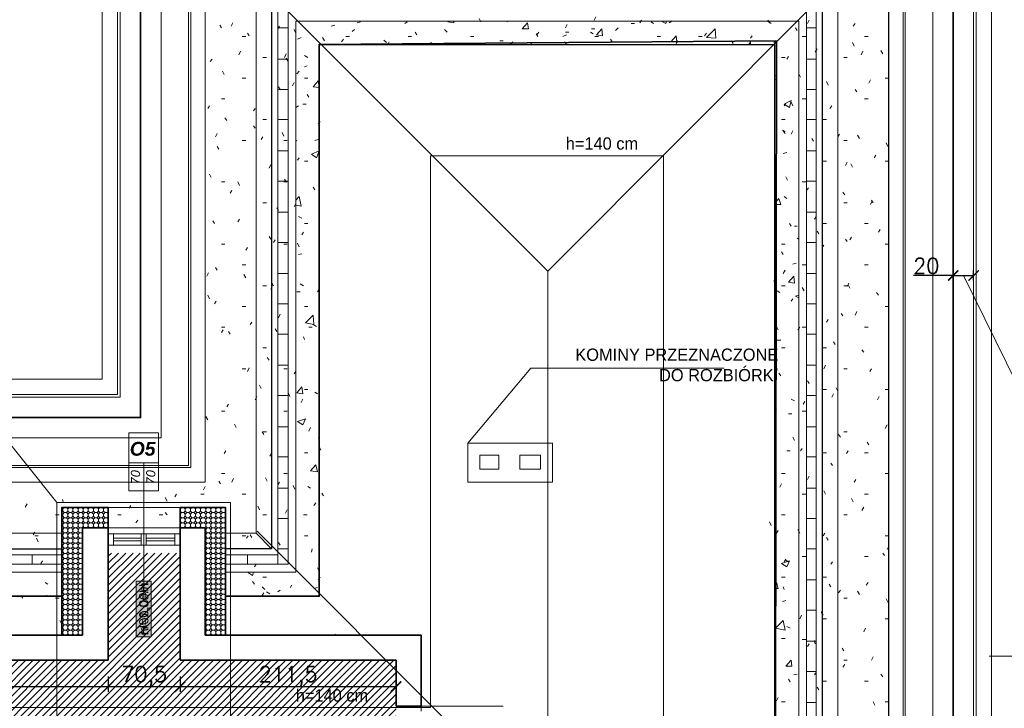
# Model space of a CAD drawing. Header units: millimetres. Extents: x -740 to 33545, y 5178 to 22494.
# Tile 95 of 256: x 10968 to 11932, y 6903 to 7577. Entities that reach past the tile are written whole.
import ezdxf
from ezdxf.lldxf.tags import DXFTag

# ---------------------------------------------------------------- set-up
doc = ezdxf.new("R2010")
doc.units = ezdxf.units.MM
doc.header["$MEASUREMENT"] = 0
doc.layers.get('Defpoints').update_dxf_attribs({"color": 252})
for name, color, linetype, lineweight in [('A_istniejące ściany', 252, 'Continuous', 35), ('A_izolacja', 252, 'Continuous', 9), ('A_l.przerywana', 252, 'ICAD_ISO03W100', 9), ('A_l.widokowa', 252, 'Continuous', 18), ('A_okna wymieniane', 252, 'Continuous', 15), ('A_opisy', 252, 'Continuous', 15), ('A_wymiarowanie', 252, 'Continuous', 9), ('k_wyburzenia widoczne', 252, 'PNEUMATIC2', 18), ('l.przerywana', 252, 'ICAD_ISO03W100', 5), ('l.widokowa', 252, 'Continuous', 15), ('Nowe_820-G Rysunki Obrazki_Nr_pióra__101', 252, 'Continuous', 5), ('Nowe_820-G Rysunki Obrazki_Nr_pióra__19', 252, 'Continuous', 0), ('Nowe_820-G Rysunki Obrazki_Nr_pióra__22', 252, 'Continuous', 25), ('Nowe_820-G Rysunki Obrazki_Nr_pióra__23', 252, 'Continuous', 15), ('wymiarowanie', 252, 'Continuous', 9)]:
    doc.layers.add(name, color=color, linetype=linetype, lineweight=lineweight)
doc.layers.add('UWAGI_podłoga na legarachdo rozbiórki', color=252, linetype='Continuous', lineweight=13, plot=False)
doc.styles.add('ARIALL', font='GOTHIC.TTF', dxfattribs={"height": 40})
doc.styles.add('styl1', font='arial.ttf', dxfattribs={"height": 15})
doc.styles.add('styl2', font='simplex.shx')
tags = doc.linetypes.add('ICAD_ISO03W100', pattern=[30, 12, -18]).pattern_tags.tags
tags[6:7] = [DXFTag(74, 4), DXFTag(75, 0), DXFTag(340, '0'), DXFTag(46, 1.0), DXFTag(50, 0.0), DXFTag(44, 0.0), DXFTag(45, 0.0)]
tags[4:5] = [DXFTag(74, 4), DXFTag(75, 0), DXFTag(340, '0'), DXFTag(46, 1.0), DXFTag(50, 0.0), DXFTag(44, 0.0), DXFTag(45, 0.0)]
doc.linetypes.add('PNEUMATIC2', pattern='A,0.5,-0.25,["//",Standard,S=0.2,R=0,X=-0.1,Y=-0.1],-0.25', length=1)
doc.dimstyles.new('Kopia I_1.100', dxfattribs={"dimtxt": 15, "dimasz": 10, "dimexe": 5, "dimexo": 1, "dimgap": 1.5, "dimtad": 1, "dimdec": 1, "dimrnd": 0.5, "dimtxsty": 'styl2', "dimblk": 'ARCHTICK', "dimcen": 5, "dimadec": 0, "dimazin": 0, "dimtfac": 1, "dimtdec": 1, "dimtmove": 0, "dimatfit": 3, "dimldrblk": 'ARCHTICK', "dimfxl": 0, "dimarcsym": 0})

# ---------------------------------------------------------------- blocks, each defined once
blk = doc.blocks.new('_ArchTick')
at = {"color": 0, "linetype": 'ByBlock', "const_width": 0.15}
blk.add_lwpolyline([(-0.5, -0.5), (0.5, 0.5)], dxfattribs=at)
blk = doc.blocks.new('*D1872')
at = {"layer": 'Defpoints', "color": 0}
for p in [(10461.09, 6950.42), (11054.61, 6950.42), (11054.61, 6924.64)]:
    blk.add_point(p, dxfattribs=at)
at = {"layer": 'wymiarowanie', "color": 0, "lineweight": -2}
for p, q in [((10461.09, 6934.64), (10461.09, 6919.64)), ((11054.61, 6934.64), (11054.61, 6919.64)), ((10461.09, 6924.64), (11054.61, 6924.64))]:
    blk.add_line(p, q, dxfattribs=at)
at = {"layer": 'wymiarowanie', "color": 0, "lineweight": -2, "xscale": 10, "yscale": 10, "zscale": 10, "rotation": 180}
blk.add_blockref('_ArchTick', (10461.09, 6924.64), dxfattribs=at)
at = {"layer": 'wymiarowanie', "color": 0, "lineweight": -2, "xscale": 10, "yscale": 10, "zscale": 10}
blk.add_blockref('_ArchTick', (11054.61, 6924.64), dxfattribs=at)
at = {"layer": 'wymiarowanie', "color": 0, "insert": (10757.85, 6934.69), "char_height": 15, "attachment_point": 5, "style": 'styl2'}
blk.add_mtext('593,5', dxfattribs=at)
blk = doc.blocks.new('*D1873')
at = {"layer": 'Defpoints', "color": 0}
for p in [(11054.61, 6950.42), (11124.88, 6950.42), (11124.88, 6924.64)]:
    blk.add_point(p, dxfattribs=at)
at = {"layer": 'wymiarowanie', "color": 0, "lineweight": -2}
for p, q in [((11054.61, 6934.64), (11054.61, 6919.64)), ((11124.88, 6934.64), (11124.88, 6919.64)), ((11054.61, 6924.64), (11124.88, 6924.64))]:
    blk.add_line(p, q, dxfattribs=at)
at = {"layer": 'wymiarowanie', "color": 0, "lineweight": -2, "xscale": 10, "yscale": 10, "zscale": 10, "rotation": 180}
blk.add_blockref('_ArchTick', (11054.61, 6924.64), dxfattribs=at)
at = {"layer": 'wymiarowanie', "color": 0, "lineweight": -2, "xscale": 10, "yscale": 10, "zscale": 10}
blk.add_blockref('_ArchTick', (11124.88, 6924.64), dxfattribs=at)
at = {"layer": 'wymiarowanie', "color": 0, "insert": (11089.74, 6934.69), "char_height": 15, "attachment_point": 5, "style": 'styl2'}
blk.add_mtext('70,5', dxfattribs=at)
blk = doc.blocks.new('*D1874')
at = {"layer": 'Defpoints', "color": 0}
for p in [(11124.88, 6950.42), (11336.55, 6950.42), (11336.55, 6924.64)]:
    blk.add_point(p, dxfattribs=at)
at = {"layer": 'wymiarowanie', "color": 0, "lineweight": -2}
for p, q in [((11124.88, 6934.64), (11124.88, 6919.64)), ((11336.55, 6934.64), (11336.55, 6919.64)), ((11124.88, 6924.64), (11336.55, 6924.64))]:
    blk.add_line(p, q, dxfattribs=at)
at = {"layer": 'wymiarowanie', "color": 0, "lineweight": -2, "xscale": 10, "yscale": 10, "zscale": 10, "rotation": 180}
blk.add_blockref('_ArchTick', (11124.88, 6924.64), dxfattribs=at)
at = {"layer": 'wymiarowanie', "color": 0, "lineweight": -2, "xscale": 10, "yscale": 10, "zscale": 10}
blk.add_blockref('_ArchTick', (11336.55, 6924.64), dxfattribs=at)
at = {"layer": 'wymiarowanie', "color": 0, "insert": (11230.71, 6934.69), "char_height": 15, "attachment_point": 5, "style": 'styl2'}
blk.add_mtext('211,5', dxfattribs=at)
blk = doc.blocks.new('*D1884')
at = {"layer": 'Defpoints', "color": 0}
for p in [(11902.33, 7327.06), (11882.33, 7299.55), (11902.33, 7301.49)]:
    blk.add_point(p, dxfattribs=at)
at = {"layer": 'wymiarowanie', "color": 0, "lineweight": -2}
for p, q in [((11882.33, 7322.06), (11882.33, 7332.06)), ((11902.33, 7322.06), (11902.33, 7332.06)), ((11882.33, 7327.06), (11843.5, 7327.06)), ((11882.33, 7327.06), (11902.33, 7327.06))]:
    blk.add_line(p, q, dxfattribs=at)
at = {"layer": 'wymiarowanie', "color": 0, "lineweight": -2, "xscale": 10, "yscale": 10, "zscale": 10, "rotation": 180}
blk.add_blockref('_ArchTick', (11882.33, 7327.06), dxfattribs=at)
at = {"layer": 'wymiarowanie', "color": 0, "lineweight": -2, "xscale": 10, "yscale": 10, "zscale": 10}
blk.add_blockref('_ArchTick', (11902.33, 7327.06), dxfattribs=at)
at = {"layer": 'wymiarowanie', "color": 0, "insert": (11855.92, 7336.44), "char_height": 15, "attachment_point": 5, "style": 'styl2'}
blk.add_mtext('20', dxfattribs=at)

msp = doc.modelspace()

# ---------------------------------------------------------------- hatches: boundary and pattern name
at = {"layer": 'A_izolacja', "lineweight": 9}
h = msp.add_hatch(dxfattribs=at)
h.set_pattern_fill('OCTAGON', color=256, scale=5, style=0)
h.set_pattern_definition([(315, (0, 1.45), (5.00000155, -1e-15), [2.05061, -5.02046]), (0, (1.45, 0), (5, 5), [2.1, -2.9]), (45, (3.55, 0), (6e-16, 5.00000155), [2.05061, -5.02046]), (135, (5, 3.55), (-5.0000015, 6e-16), [2.05061, -5.02046]), (225, (1.45, 5), (-1e-15, -5.00000155), [2.05061, -5.02046]), (270, (0, 3.55), (5, -5), [2.1, -2.9])])
h.paths.add_polyline_path([(11009.21, 7059.64), (11009.21, 7053.72), (11009.21, 7044.4), (11009.21, 7036.78), (11009.21, 7013.08), (11009.21, 6974.98), (11029.21, 6974.98), (11029.21, 7079.96), (11054.61, 7079.96), (11054.61, 7099.96), (11009.21, 7099.96), (11009.21, 7074.88)])
h.paths.add_polyline_path([(11149.43, 7079.96), (11149.43, 6974.98), (11169.43, 6974.98), (11169.43, 7013.08), (11169.43, 7036.78), (11169.43, 7044.4), (11169.43, 7053.72), (11169.43, 7059.64), (11169.43, 7074.88), (11169.43, 7099.96), (11124.88, 7099.96), (11124.88, 7079.96)])
at = {"layer": 'A_opisy', "ltscale": 0.3}
msp.add_hatch(color=256, dxfattribs=at).paths.add_polyline_path([(11082.02, 7027.91), (11082.02, 6973.36), (11096.62, 6973.36), (11096.62, 7027.91)])
msp.add_hatch(color=256, dxfattribs=at).paths.add_polyline_path([(11082.02, 7027.91), (11082.02, 6973.36), (11096.62, 6973.36), (11096.62, 7027.91)])
msp.add_hatch(color=256, dxfattribs=at).paths.add_polyline_path([(11082.02, 7027.91), (11082.02, 6973.36), (11096.62, 6973.36), (11096.62, 7027.91)])
msp.add_hatch(color=256, dxfattribs=at).paths.add_polyline_path([(11082.02, 7027.91), (11082.02, 6973.36), (11096.62, 6973.36), (11096.62, 7027.91)])
at = {"layer": 'UWAGI_podłoga na legarachdo rozbiórki'}
h = msp.add_hatch(dxfattribs=at)
h.set_pattern_fill('ANSI31', color=256, scale=40, style=0)
h.paths.add_polyline_path([(10541.53, 6950.42), (10541.53, 6820.04), (11336.55, 6820.04), (11336.55, 6950.42), (11124.88, 6950.42), (11124.88, 7055.41), (11054.61, 7055.41), (11054.61, 6950.42)])

# ---------------------------------------------------------------- linework, layer by layer
at = {"layer": 'A_istniejące ściany', "linetype": 'Continuous'}
for points in [[(11054.61, 7079.96), (11054.61, 7004.61)], [(11054.61, 7079.96), (11054.61, 7055.41)], [(11054.61, 7079.96), (11054.61, 7055.41)], [(11124.88, 7079.96), (11124.88, 7004.61)], [(11124.88, 7079.96), (11124.88, 7055.41)], [(11124.88, 7079.96), (11124.88, 7055.41)], [(11054.61, 7059.64), (11054.61, 7063.03)], [(11124.88, 7063.03), (11124.88, 7059.64)], [(11054.61, 6950.42), (11054.61, 7004.61)], [(11124.88, 6950.42), (11124.88, 7004.61)], [(10486.49, 6974.98), (11029.21, 6974.98)], [(11149.43, 6974.98), (11361.1, 6974.98)], [(11361.1, 6950.42), (11361.1, 6974.98)], [(10486.49, 6950.42), (11029.21, 6950.42)], [(11029.21, 6950.42), (11054.61, 6950.42)], [(11124.88, 6950.42), (11149.43, 6950.42)], [(11149.43, 6950.42), (11336.55, 6950.42)], [(11336.55, 6950.42), (11336.55, 6905.55)], [(11361.1, 6905.55), (11361.1, 6950.42)], [(11336.55, 6921.64), (11336.55, 6911.48)], [(11336.55, 6905.55), (11361.1, 6905.55)]]:
    msp.add_lwpolyline(points, dxfattribs=at)
at = {"layer": 'A_izolacja', "lineweight": 35}
for p, q in [((11054.61, 7079.96), (11054.61, 7099.96)), ((11124.88, 7079.96), (11124.88, 7099.96)), ((10506.49, 7013.08), (11009.21, 7013.08))]:
    msp.add_line(p, q, dxfattribs=at)
for points in [[(11099.16, 6228.22), (11707.39, 6228.22), (11709.08, 7556.64), (11261.19, 7553.25), (11261.19, 7013.08), (11169.43, 7013.08)], [(11009.21, 6974.98), (11009.21, 7099.96), (11054.61, 7099.96)], [(11124.88, 7099.96), (11169.43, 7099.96), (11169.43, 6974.98)], [(11029.21, 6974.98), (11029.21, 7079.96), (11054.61, 7079.96)], [(11124.88, 7079.96), (11149.43, 7079.96), (11149.43, 6974.98)]]:
    msp.add_lwpolyline(points, dxfattribs=at)
at = {"layer": 'A_l.przerywana', "lineweight": 35}
msp.add_lwpolyline([(8847.19, 7722.4), (8847.19, 6053.28), (11882.33, 6053.28), (11882.33, 7728.19), (11086.25, 7728.19), (11086.25, 7188.02), (9643.26, 7188.02), (9643.26, 7722.4)], close=True, dxfattribs=at)
at = {"layer": 'A_l.przerywana', "linetype": 'ICAD_ISO03W100', "lineweight": 13}
for points in [[(11106.25, 7708.19), (11106.25, 7168.02)], [(11149.43, 7665.01), (11149.43, 7124.84)], [(11819.15, 6116.46), (11819.15, 7665.01)], [(11862.33, 6073.28), (11862.33, 7665.01)], [(9623.26, 7168.02), (11106.25, 7168.02)], [(11149.43, 7124.84), (9580.08, 7124.84)]]:
    msp.add_lwpolyline(points, dxfattribs=at)
at = {"layer": 'A_l.widokowa'}
for points in [[(8809.69, 7759.9), (8809.69, 6015.78), (11919.83, 6015.78), (11919.83, 7765.69), (11048.75, 7765.69), (11048.75, 7225.52), (9680.76, 7225.52), (9680.76, 7759.9)], [(8824.69, 7744.9), (8824.69, 6030.78), (11904.83, 6030.78), (11904.83, 7750.69), (11063.75, 7750.69), (11063.75, 7210.52), (9665.76, 7210.52), (9665.76, 7744.9)], [(8827.19, 7742.4), (8827.19, 6033.28), (11902.33, 6033.28), (11902.33, 7748.19), (11066.25, 7748.19), (11066.25, 7208.02), (9663.26, 7208.02), (9663.26, 7742.4)], [(8894.25, 7675.33), (8894.25, 6100.34), (11835.26, 6100.34), (11835.26, 7681.13), (11133.32, 7681.13), (11133.32, 7140.95), (9596.19, 7140.95), (9596.19, 7675.33)], [(8896.25, 7673.33), (8896.25, 6102.34), (11833.26, 6102.34), (11833.26, 7679.13), (11135.32, 7679.13), (11135.32, 7138.95), (9594.19, 7138.95), (9594.19, 7673.33)]]:
    msp.add_lwpolyline(points, close=True, dxfattribs=at)
at = {"layer": 'A_okna wymieniane', "linetype": 'Continuous'}
for points in [[(11059.69, 7074.04), (11054.61, 7074.04)], [(11054.61, 7074.04), (11054.61, 7063.03)], [(11124.88, 7074.04), (11054.61, 7074.04)], [(11054.61, 7063.03), (11054.61, 7074.04)], [(11059.69, 7063.03), (11059.69, 7074.04)], [(11059.69, 7074.04), (11086.78, 7074.04)], [(11059.69, 7063.03), (11059.69, 7074.04)], [(11091.86, 7074.04), (11086.78, 7074.04)], [(11086.78, 7074.04), (11086.78, 7063.03)], [(11086.78, 7063.03), (11086.78, 7074.04)], [(11091.86, 7063.03), (11091.86, 7074.04)], [(11091.86, 7074.04), (11119.8, 7074.04)], [(11091.86, 7063.03), (11091.86, 7074.04)], [(11124.88, 7074.04), (11119.8, 7074.04)], [(11119.8, 7074.04), (11119.8, 7063.03)], [(11119.8, 7063.03), (11119.8, 7074.04)], [(11124.88, 7063.03), (11124.88, 7074.04)], [(11124.88, 7063.03), (11124.88, 7074.04)], [(11054.61, 7063.03), (11059.69, 7063.03)], [(11054.61, 7063.03), (11124.88, 7063.03)], [(11086.78, 7069.8), (11059.69, 7069.8)], [(11059.69, 7069.8), (11059.69, 7067.26)], [(11086.78, 7069.8), (11059.69, 7069.8)], [(11059.69, 7067.26), (11059.69, 7069.8)], [(11059.69, 7067.26), (11086.78, 7067.26)], [(11059.69, 7067.26), (11086.78, 7067.26)], [(11086.78, 7063.03), (11059.69, 7063.03)], [(11086.78, 7067.26), (11086.78, 7069.8)], [(11086.78, 7067.26), (11086.78, 7069.8)], [(11086.78, 7063.03), (11091.86, 7063.03)], [(11119.8, 7069.8), (11091.86, 7069.8)], [(11091.86, 7069.8), (11091.86, 7067.26)], [(11119.8, 7069.8), (11091.86, 7069.8)], [(11091.86, 7067.26), (11091.86, 7069.8)], [(11091.86, 7067.26), (11119.8, 7067.26)], [(11091.86, 7067.26), (11119.8, 7067.26)], [(11119.8, 7063.03), (11091.86, 7063.03)], [(11119.8, 7067.26), (11119.8, 7069.8)], [(11119.8, 7067.26), (11119.8, 7069.8)], [(11119.8, 7063.03), (11124.88, 7063.03)]]:
    msp.add_lwpolyline(points, dxfattribs=at)
at = {"layer": 'A_opisy'}
msp.add_line((11089.32, 7143.7), (11089.32, 7010.23), dxfattribs=at)
at = {"layer": 'A_opisy', "ltscale": 0.3}
for points in [[(11103.92, 7172.91), (11103.92, 7143.7), (11074.71, 7143.7), (11074.71, 7172.91)], [(11074.71, 7143.7), (11074.71, 7116.31), (11089.32, 7116.31), (11089.32, 7143.7)], [(11089.32, 7143.7), (11089.32, 7116.31), (11103.92, 7116.31), (11103.92, 7143.7)], [(11082.02, 7027.91), (11082.02, 6973.36), (11096.62, 6973.36), (11096.62, 7027.91)], [(11082.02, 7027.91), (11082.02, 6973.36), (11096.62, 6973.36), (11096.62, 7027.91)], [(11082.02, 7027.91), (11082.02, 6973.36), (11096.62, 6973.36), (11096.62, 7027.91)], [(11082.02, 7027.91), (11082.02, 6973.36), (11096.62, 6973.36), (11096.62, 7027.91)]]:
    msp.add_lwpolyline(points, close=True, dxfattribs=at)
at = {"layer": 'A_wymiarowanie'}
msp.add_line((11657.93, 7236.42), (11468.45, 7236.42), dxfattribs=at)
at = {"layer": 'k_wyburzenia widoczne', "ltscale": 15}
for points in [[(11489.79, 7162.94), (11406.82, 7162.94)], [(11406.82, 7162.94), (11406.82, 7124.84)], [(11489.79, 7124.84), (11489.79, 7162.94)], [(11418.67, 7151.08), (11437.3, 7151.08)], [(11418.67, 7137.54), (11418.67, 7151.08)], [(11437.3, 7151.08), (11437.3, 7137.54)], [(11457.62, 7151.08), (11477.94, 7151.08)], [(11457.62, 7137.54), (11457.62, 7151.08)], [(11477.94, 7151.08), (11477.94, 7137.54)], [(11437.3, 7137.54), (11418.67, 7137.54)], [(11477.94, 7137.54), (11457.62, 7137.54)], [(11406.82, 7124.84), (11489.79, 7124.84)]]:
    msp.add_lwpolyline(points, dxfattribs=at)
at = {"layer": 'l.przerywana'}
for p, q in [((11485.33, 7331.19), (11200.47, 7616.06)), ((11485.33, 7331.19), (11769.34, 7616.06)), ((11485.33, 6791.9), (11485.33, 7331.19)), ((11200.47, 7076.76), (11485.33, 6791.9))]:
    msp.add_line(p, q, dxfattribs=at)
msp.add_lwpolyline([(9904.19, 7702.4), (8867.19, 7702.4), (8867.19, 6073.28), (11862.33, 6073.28), (11862.33, 7708.19), (11106.25, 7708.19), (11106.25, 7168.02), (9904.19, 7168.02), (9904.19, 7702.4), (8867.19, 7702.4)], dxfattribs=at)
msp.add_lwpolyline([(9904.19, 7702.4), (8867.19, 7702.4), (8867.19, 6073.28), (11862.33, 6073.28), (11862.33, 7708.19), (11106.25, 7708.19), (11106.25, 7168.02), (9904.19, 7168.02), (9904.19, 7702.4), (8867.19, 7702.4)], dxfattribs=at)
for points in [[(8910.51, 7659.07), (8910.51, 6116.61), (11819, 6116.61), (11819, 7664.86), (11149.58, 7664.86), (11149.58, 7124.69), (9860.86, 7124.69), (9860.86, 7659.07)], [(9131.06, 7438.52), (9131.06, 6337.16), (11598.45, 6337.16), (11598.45, 7444.31), (11370.13, 7444.31), (11370.13, 6904.14), (9353.84, 6904.14), (9353.84, 7438.52)]]:
    msp.add_lwpolyline(points, close=True, dxfattribs=at)
at = {"layer": 'l.przerywana', "ltscale": 0.5}
msp.add_lwpolyline([(11004.21, 7104.96), (11174.43, 7104.96), (11174.43, 6781.76), (11004.21, 6781.76)], close=True, dxfattribs=at)
at = {"layer": 'l.widokowa'}
msp.add_line((11054.61, 7099.96), (11124.88, 7099.96), dxfattribs=at)
at = {"layer": 'Nowe_820-G Rysunki Obrazki_Nr_pióra__101', "linetype": 'Continuous', "lineweight": 5}
for points in [[(11199.39, 7615.06), (11199.39, 7074.88)], [(11769.19, 6166.41), (11769.19, 7615.06)], [(11220.55, 7053.72), (11220.55, 7593.89)], [(11748.03, 7593.89), (11748.03, 6187.58)], [(11230.71, 7044.4), (11230.71, 7584.58)], [(11738.71, 7584.58), (11738.71, 6196.89)], [(11238.33, 7576.11), (11731.09, 7576.11)], [(11238.33, 7036.78), (11238.33, 7576.11)], [(11273.05, 7571.03), (11276.43, 7571.88)], [(11298.45, 7574.42), (11301.83, 7575.26)], [(11345.01, 7573.57), (11347.55, 7575.26)], [(11387.35, 7575.26), (11388.19, 7576.11)], [(11387.35, 7575.26), (11393.27, 7574.42)], [(11393.27, 7574.42), (11393.27, 7576.11)], [(11444.07, 7576.11), (11445.77, 7575.26)], [(11460.16, 7568.49), (11465.24, 7574.42)], [(11466.09, 7568.49), (11465.24, 7574.42)], [(11538.05, 7576.11), (11541.44, 7576.11)], [(11566.84, 7573.57), (11570.23, 7573.57)], [(11586.31, 7575.26), (11588.85, 7573.57)], [(11596.47, 7576.11), (11600.71, 7573.57)], [(11600.71, 7573.57), (11601.55, 7576.11)], [(11604.09, 7574.42), (11606.63, 7576.11)], [(11648.97, 7576.11), (11649.81, 7576.11)], [(11700.61, 7576.11), (11704, 7573.57)], [(11731.09, 7576.11), (11731.09, 6205.36)], [(11220.55, 7569.34), (11230.71, 7569.34)], [(11293.37, 7565.95), (11295.91, 7567.64)], [(11383.96, 7567.64), (11386.5, 7565.1)], [(11460.16, 7568.49), (11466.09, 7568.49)], [(11499.95, 7560.87), (11503.34, 7562.56)], [(11502.49, 7565.1), (11505.88, 7565.1)], [(11527.05, 7565.1), (11529.59, 7563.41)], [(11527.89, 7568.49), (11531.28, 7568.49)], [(11532.97, 7562.56), (11538.05, 7568.49)], [(11532.97, 7562.56), (11538.9, 7561.72)], [(11538.9, 7561.72), (11538.05, 7568.49)], [(11551.6, 7566.8), (11554.14, 7569.34)], [(11640.5, 7560.02), (11648.97, 7568.49)], [(11649.81, 7559.18), (11648.97, 7568.49)], [(11738.71, 7569.34), (11748.03, 7569.34)], [(11240.03, 7558.33), (11243.41, 7560.02)], [(11324.69, 7557.48), (11327.23, 7554.94)], [(11366.18, 7553.25), (11371.26, 7554.94)], [(11370.41, 7553.25), (11371.26, 7554.94)], [(11438.15, 7556.64), (11441.53, 7556.64)], [(11448.31, 7553.25), (11450.85, 7555.79)], [(11467.78, 7554.94), (11469.47, 7553.25)], [(11605.79, 7555.79), (11610.87, 7561.72)], [(11605.79, 7555.79), (11611.71, 7555.79)], [(11611.71, 7555.79), (11610.87, 7561.72)], [(11640.5, 7560.02), (11649.81, 7559.18)], [(11681.99, 7553.25), (11683.68, 7555.79)], [(11683.68, 7553.25), (11683.68, 7555.79)], [(11706.54, 7554.94), (11709.08, 7556.64)], [(11220.55, 7538.86), (11230.71, 7538.86)], [(11246.8, 7542.24), (11250.19, 7540.55)], [(11738.71, 7538.86), (11748.03, 7538.86)], [(11239.18, 7524.46), (11241.72, 7527)], [(11246.8, 7531.24), (11249.34, 7532.08)], [(11255.27, 7511.76), (11260.35, 7517.69)], [(11261.19, 7510.92), (11260.35, 7517.69)], [(11707.39, 7521.92), (11708.23, 7522.77)], [(11707.39, 7518.54), (11708.23, 7519.38)], [(11220.55, 7509.22), (11230.71, 7509.22)], [(11255.27, 7511.76), (11261.19, 7510.92)], [(11738.71, 7509.22), (11748.03, 7509.22)], [(11245.11, 7494.83), (11248.49, 7494.83)], [(11716.7, 7494.83), (11723.47, 7498.22)], [(11716.7, 7494.83), (11721.78, 7491.44)], [(11721.78, 7491.44), (11723.47, 7498.22)], [(11238.33, 7491.44), (11240.87, 7493.14)], [(11220.55, 7479.59), (11230.71, 7479.59)], [(11738.71, 7479.59), (11748.03, 7479.59)], [(11715.01, 7469.43), (11717.55, 7467.74)], [(11238.33, 7458.42), (11239.18, 7459.27)], [(11256.96, 7459.27), (11260.35, 7460.12)], [(11220.55, 7449.11), (11230.71, 7449.11)], [(11253.57, 7445.72), (11261.19, 7449.11)], [(11258.65, 7442.34), (11261.19, 7449.11)], [(11715.85, 7446.57), (11719.24, 7447.42)], [(11738.71, 7449.11), (11748.03, 7449.11)], [(11253.57, 7445.72), (11258.65, 7442.34)], [(11220.55, 7419.48), (11230.71, 7419.48)], [(11738.71, 7419.48), (11748.03, 7419.48)], [(11238.33, 7400.85), (11241.72, 7404.24)], [(11243.41, 7394.92), (11241.72, 7404.24)], [(11707.39, 7397.46), (11711.62, 7402.54)], [(11713.31, 7396.62), (11711.62, 7402.54)], [(11716.7, 7404.24), (11719.24, 7402.54)], [(11220.55, 7389), (11230.71, 7389)], [(11238.33, 7395.77), (11243.41, 7394.92)], [(11707.39, 7396.62), (11713.31, 7396.62)], [(11738.71, 7389), (11748.03, 7389)], [(11240.87, 7384.76), (11244.26, 7383.07)], [(11726.86, 7375.45), (11729.4, 7375.45)], [(11729.4, 7363.6), (11731.09, 7362.75)], [(11220.55, 7359.36), (11230.71, 7359.36)], [(11738.71, 7359.36), (11748.03, 7359.36)], [(11240.87, 7347.51), (11244.26, 7348.36)], [(11725.17, 7338.2), (11728.55, 7339.04)], [(11220.55, 7328.88), (11230.71, 7328.88)], [(11720.93, 7320.42), (11726.01, 7326.34)], [(11726.86, 7319.57), (11726.01, 7326.34)], [(11738.71, 7328.88), (11748.03, 7328.88)], [(11242.57, 7318.72), (11245.95, 7317.03)], [(11709.93, 7311.95), (11712.47, 7310.26)], [(11720.93, 7320.42), (11726.86, 7319.57)], [(11239.18, 7311.1), (11242.57, 7311.1)], [(11727.71, 7306.87), (11731.09, 7307.72)], [(11727.71, 7306.87), (11731.09, 7305.18)], [(11220.55, 7299.25), (11230.71, 7299.25)], [(11738.71, 7299.25), (11748.03, 7299.25)], [(11247.65, 7280.62), (11255.27, 7288.24)], [(11256.11, 7278.93), (11255.27, 7288.24)], [(11247.65, 7280.62), (11256.11, 7278.93)], [(11251.03, 7276.39), (11254.42, 7276.39)], [(11255.27, 7278.93), (11258.65, 7277.24)], [(11220.55, 7269.62), (11230.71, 7269.62)], [(11709.93, 7263.69), (11713.31, 7263.69)], [(11738.71, 7269.62), (11748.03, 7269.62)], [(11220.55, 7239.14), (11230.71, 7239.14)], [(11707.39, 7234.9), (11709.93, 7235.75)], [(11708.23, 7229.82), (11709.93, 7235.75)], [(11738.71, 7239.14), (11748.03, 7239.14)], [(11707.39, 7230.67), (11708.23, 7229.82)], [(11239.18, 7212.04), (11244.26, 7217.97)], [(11245.11, 7211.2), (11244.26, 7217.97)], [(11220.55, 7209.5), (11230.71, 7209.5)], [(11239.18, 7212.04), (11245.11, 7211.2)], [(11256.96, 7212.89), (11259.5, 7211.2)], [(11723.47, 7206.12), (11726.86, 7204.42)], [(11738.71, 7209.5), (11748.03, 7209.5)], [(11240.03, 7184.1), (11247.65, 7186.64)], [(11245.11, 7180.72), (11247.65, 7186.64)], [(11720.93, 7191.72), (11724.32, 7191.72)], [(11220.55, 7179.02), (11230.71, 7179.02)], [(11240.03, 7184.1), (11245.11, 7180.72)], [(11738.71, 7179.02), (11748.03, 7179.02)], [(11260.35, 7168.02), (11261.19, 7168.02)], [(11261.19, 7164.63), (11261.19, 7165.48)], [(11220.55, 7149.39), (11230.71, 7149.39)], [(11719.24, 7155.32), (11722.63, 7155.32)], [(11738.71, 7149.39), (11748.03, 7149.39)], [(11252.73, 7135.84), (11257.81, 7141.77)], [(11259.5, 7135), (11257.81, 7141.77)], [(11252.73, 7135.84), (11259.5, 7135)], [(11220.55, 7118.91), (11230.71, 7118.91)], [(11250.19, 7120.6), (11252.73, 7118.91)], [(11738.71, 7118.91), (11748.03, 7118.91)], [(11245.95, 7092.66), (11249.34, 7092.66)], [(11054.61, 7079.96), (11124.88, 7079.96)], [(11220.55, 7089.28), (11230.71, 7089.28)], [(11707.39, 7087.58), (11708.23, 7087.58)], [(11707.39, 7079.96), (11708.23, 7079.96)], [(11738.71, 7089.28), (11748.03, 7089.28)], [(11009.21, 7074.88), (10506.49, 7074.88)], [(11199.39, 7074.88), (11169.43, 7074.88)], [(11199.39, 7074.88), (11214.63, 7059.64)], [(10506.49, 7053.72), (11009.21, 7053.72)], [(10980.1, 7044.4), (10980.1, 7053.72)], [(11029.21, 7059.64), (11029.21, 7004.61)], [(11169.43, 7053.72), (11220.55, 7053.72)], [(11190.92, 7044.4), (11190.92, 7053.72)], [(11220.55, 7059.64), (11230.71, 7059.64)], [(11220.55, 7044.4), (11220.55, 7053.72)], [(11738.71, 7059.64), (11748.03, 7059.64)], [(10506.49, 7044.4), (11009.21, 7044.4)], [(11169.43, 7044.4), (11230.71, 7044.4)], [(11714.16, 7045.25), (11721.78, 7047.79)], [(11714.16, 7045.25), (11719.24, 7041.86)], [(11717.55, 7048.64), (11720.93, 7046.94)], [(11719.24, 7041.86), (11721.78, 7047.79)], [(10506.49, 7036.78), (11009.21, 7036.78)], [(11169.43, 7036.78), (11238.33, 7036.78)], [(11190.92, 7036.78), (11196, 7033.4)], [(11196, 7033.4), (11196.85, 7036.78)], [(10992.8, 7026.62), (10995.34, 7024.93)], [(11205.31, 7022.39), (11207.85, 7019.85)], [(11707.39, 7024.93), (11709.08, 7026.62)], [(11710.77, 7020.7), (11709.08, 7026.62)], [(11738.71, 7029.16), (11748.03, 7029.16)], [(10993.65, 7013.08), (10994.49, 7013.92)], [(10995.34, 7013.08), (10994.49, 7013.92)], [(11209.55, 7017.31), (11212.93, 7015.62)], [(11220.55, 7017.31), (11223.09, 7019)], [(11256.11, 7020.7), (11259.5, 7021.54)], [(11707.39, 7020.7), (11710.77, 7020.7)], [(11029.21, 6974.98), (11029.21, 7004.61)], [(11149.43, 6974.98), (11149.43, 7004.61)], [(11715.01, 7008), (11718.39, 7008.84)], [(11738.71, 6999.53), (11748.03, 6999.53)], [(11708.23, 6981.75), (11715.85, 6989.37)], [(11717.55, 6980.06), (11715.85, 6989.37)], [(11719.24, 6983.44), (11722.63, 6981.75)], [(11708.23, 6981.75), (11717.55, 6980.06)], [(11714.16, 6971.59), (11717.55, 6971.59)], [(11738.71, 6969.05), (11748.03, 6969.05)], [(11718.39, 6944.5), (11723.47, 6950.42)], [(11724.32, 6944.5), (11723.47, 6950.42)], [(11718.39, 6944.5), (11724.32, 6944.5)], [(11726.01, 6936.03), (11729.4, 6936.88)], [(11738.71, 6939.42), (11748.03, 6939.42)], [(11738.71, 6908.94), (11748.03, 6908.94)], [(11361.1, 6905.55), (11441.53, 6905.55)]]:
    msp.add_lwpolyline(points, dxfattribs=at)
at = {"layer": 'Nowe_820-G Rysunki Obrazki_Nr_pióra__19', "linetype": 'Continuous', "lineweight": 0}
for points in [[(11165.52, 7569.34), (11163.83, 7571.88)], [(11176.53, 7574.42), (11174.83, 7571.03)], [(11419.52, 7575.26), (11417.83, 7578.65)], [(11504.19, 7572.72), (11502.49, 7569.34)], [(11532.13, 7580.34), (11530.43, 7576.96)], [(11577, 7576.96), (11575.31, 7574.42)], [(11702.31, 7574.42), (11700.61, 7576.96)], [(11741.25, 7576.96), (11739.56, 7573.57)], [(11786.13, 7573.57), (11784.43, 7571.03)], [(11192.61, 7561.72), (11190.92, 7564.26)], [(11222.25, 7571.03), (11220.55, 7568.49)], [(11238.33, 7564.26), (11236.64, 7567.64)], [(11356.87, 7562.56), (11355.17, 7565.1)], [(11475.4, 7560.87), (11473.71, 7563.41)], [(11476.25, 7565.1), (11474.55, 7562.56)], [(11640.5, 7564.26), (11638.81, 7561.72)], [(11729.4, 7566.8), (11727.71, 7569.34)], [(11185.84, 7560.87), (11189.23, 7560.87)], [(11266.27, 7556.64), (11264.58, 7560.02)], [(11284.9, 7558.33), (11283.21, 7555.79)], [(11287.44, 7560.87), (11290.83, 7560.87)], [(11329.77, 7555.79), (11328.08, 7552.4)], [(11348.4, 7560.87), (11351.79, 7560.87)], [(11409.36, 7560.87), (11412.75, 7560.87)], [(11503.34, 7553.25), (11501.65, 7555.79)], [(11531.28, 7560.87), (11534.67, 7560.87)], [(11548.21, 7555.79), (11546.52, 7558.33)], [(11592.24, 7560.87), (11595.63, 7560.87)], [(11612.56, 7556.64), (11610.87, 7554.1)], [(11632.88, 7560.87), (11636.27, 7560.87)], [(11666.75, 7554.1), (11665.05, 7556.64)], [(11685.37, 7561.72), (11683.68, 7559.18)], [(11734.48, 7560.87), (11737.87, 7560.87)], [(11785.28, 7551.56), (11783.59, 7554.94)], [(11795.44, 7560.87), (11798.83, 7560.87)], [(11184.15, 7546.48), (11182.45, 7543.09)], [(11229.02, 7543.94), (11227.33, 7540.55)], [(11748.87, 7549.02), (11747.18, 7545.63)], [(11793.75, 7546.48), (11792.05, 7543.09)], [(11813.22, 7543.94), (11811.53, 7547.32)], [(11156.21, 7538.86), (11154.51, 7536.32)], [(11206.16, 7540.55), (11209.55, 7540.55)], [(11230.71, 7536.32), (11229.02, 7539.7)], [(11714.16, 7540.55), (11717.55, 7540.55)], [(11720.93, 7541.4), (11719.24, 7538.86)], [(11775.12, 7540.55), (11778.51, 7540.55)], [(11168.06, 7523.62), (11166.37, 7527)], [(11732.79, 7521.08), (11731.09, 7524.46)], [(11185.84, 7520.23), (11189.23, 7520.23)], [(11236.64, 7516), (11234.95, 7512.61)], [(11246.8, 7520.23), (11250.19, 7520.23)], [(11759.88, 7513.46), (11758.19, 7516.84)], [(11801.37, 7518.54), (11799.67, 7515.15)], [(11815.76, 7520.23), (11819.15, 7520.23)], [(11223.09, 7509.22), (11221.4, 7511.76)], [(11251.03, 7501.6), (11249.34, 7504.14)], [(11787.82, 7506.68), (11786.13, 7509.22)], [(11165.52, 7499.91), (11168.91, 7499.91)], [(11718.39, 7495.68), (11716.7, 7493.14)], [(11725.17, 7493.14), (11723.47, 7496.52)], [(11734.48, 7499.91), (11737.87, 7499.91)], [(11795.44, 7499.91), (11798.83, 7499.91)], [(11153.67, 7493.14), (11151.97, 7490.6)], [(11198.54, 7490.6), (11196.85, 7488.06)], [(11763.27, 7493.14), (11761.57, 7490.6)], [(11170.6, 7478.74), (11168.91, 7481.28)], [(11206.16, 7479.59), (11209.55, 7479.59)], [(11262.04, 7477.9), (11260.35, 7475.36)], [(11714.16, 7479.59), (11717.55, 7479.59)], [(11754.8, 7479.59), (11758.19, 7479.59)], [(11161.29, 7466.04), (11159.59, 7462.66)], [(11198.54, 7471.12), (11196.85, 7473.66)], [(11226.48, 7463.5), (11224.79, 7466.89)], [(11717.55, 7466.04), (11715.85, 7468.58)], [(11725.17, 7468.58), (11723.47, 7465.2)], [(11185.84, 7459.27), (11189.23, 7459.27)], [(11206.16, 7462.66), (11204.47, 7460.12)], [(11226.48, 7459.27), (11229.87, 7459.27)], [(11745.49, 7458.42), (11743.79, 7460.96)], [(11770.89, 7465.2), (11769.19, 7462.66)], [(11775.12, 7459.27), (11778.51, 7459.27)], [(11790.36, 7460.96), (11788.67, 7464.35)], [(11818.3, 7453.34), (11816.61, 7456.73)], [(11162.98, 7450.8), (11161.29, 7453.34)], [(11241.72, 7442.34), (11240.03, 7439.8)], [(11246.8, 7438.95), (11250.19, 7438.95)], [(11754.8, 7438.95), (11758.19, 7438.95)], [(11778.51, 7438.1), (11776.81, 7434.72)], [(11806.45, 7444.88), (11804.75, 7442.34)], [(11815.76, 7438.95), (11819.15, 7438.95)], [(11213.78, 7435.56), (11212.09, 7432.18)], [(11783.59, 7433.02), (11781.89, 7436.41)], [(11155.36, 7422.86), (11153.67, 7426.25)], [(11165.52, 7418.63), (11168.91, 7418.63)], [(11183.3, 7415.24), (11181.61, 7418.63)], [(11226.48, 7418.63), (11229.87, 7418.63)], [(11229.02, 7418.63), (11227.33, 7421.17)], [(11720.09, 7420.32), (11718.39, 7423.71)], [(11734.48, 7418.63), (11737.87, 7418.63)], [(11175.68, 7410.16), (11173.99, 7407.62)], [(11256.96, 7411.01), (11255.27, 7413.55)], [(11740.41, 7412.7), (11738.71, 7410.16)], [(11775.97, 7405.93), (11774.27, 7408.47)], [(11206.16, 7398.31), (11209.55, 7398.31)], [(11775.12, 7398.31), (11778.51, 7398.31)], [(11803.06, 7400), (11801.37, 7396.62)], [(11803.91, 7398.31), (11802.21, 7400.85)], [(11221.4, 7390.69), (11219.71, 7393.23)], [(11238.33, 7397.46), (11236.64, 7394.08)], [(11158.75, 7377.99), (11157.05, 7380.53)], [(11183.3, 7382.22), (11181.61, 7379.68)], [(11748.03, 7384.76), (11746.33, 7382.22)], [(11245.95, 7369.52), (11244.26, 7366.98)], [(11246.8, 7377.99), (11250.19, 7377.99)], [(11723.47, 7375.45), (11721.78, 7377.99)], [(11750.57, 7367.83), (11748.87, 7370.37)], [(11754.8, 7377.99), (11758.19, 7377.99)], [(11795.44, 7377.99), (11798.83, 7377.99)], [(11810.68, 7372.06), (11808.99, 7369.52)], [(11213.78, 7362.75), (11212.09, 7365.29)], [(11218.01, 7361.9), (11216.32, 7359.36)], [(11778.51, 7360.21), (11776.81, 7362.75)], [(11782.74, 7364.44), (11781.05, 7361.9)], [(11165.52, 7357.67), (11168.91, 7357.67)], [(11190.92, 7354.28), (11189.23, 7351.74)], [(11226.48, 7357.67), (11229.87, 7357.67)], [(11241.72, 7355.13), (11240.03, 7358.52)], [(11714.16, 7357.67), (11717.55, 7357.67)], [(11715.85, 7347.51), (11714.16, 7350.05)], [(11755.65, 7356.82), (11753.95, 7354.28)], [(11815.76, 7357.67), (11819.15, 7357.67)], [(11161.29, 7332.27), (11159.59, 7334.81)], [(11185.84, 7337.35), (11189.23, 7337.35)], [(11717.55, 7332.27), (11715.85, 7328.88)], [(11734.48, 7337.35), (11737.87, 7337.35)], [(11795.44, 7337.35), (11798.83, 7337.35)], [(11152.82, 7329.73), (11151.13, 7326.34)], [(11189.23, 7324.65), (11187.53, 7328.04)], [(11708.23, 7319.57), (11706.54, 7322.11)], [(11206.16, 7317.03), (11209.55, 7317.03)], [(11215.47, 7317.03), (11213.78, 7313.64)], [(11216.32, 7317.03), (11214.63, 7320.42)], [(11261.19, 7313.64), (11259.5, 7311.1)], [(11714.16, 7317.03), (11717.55, 7317.03)], [(11736.17, 7311.95), (11734.48, 7315.34)], [(11775.12, 7317.03), (11778.51, 7317.03)], [(11780.2, 7319.57), (11778.51, 7316.18)], [(11781.05, 7314.49), (11779.35, 7317.88)], [(11153.67, 7304.33), (11151.97, 7307.72)], [(11160.44, 7301.79), (11158.75, 7299.25)], [(11725.17, 7304.33), (11723.47, 7301.79)], [(11808.99, 7307.72), (11807.29, 7310.26)], [(11185.84, 7296.71), (11189.23, 7296.71)], [(11246.8, 7296.71), (11250.19, 7296.71)], [(11815.76, 7296.71), (11819.15, 7296.71)], [(11223.09, 7289.09), (11221.4, 7285.7)], [(11759.88, 7284.01), (11758.19, 7281.47)], [(11774.27, 7287.4), (11772.58, 7289.94)], [(11787.82, 7291.63), (11786.13, 7288.24)], [(11165.52, 7276.39), (11168.91, 7276.39)], [(11167.21, 7273.85), (11165.52, 7271.31)], [(11195.15, 7281.47), (11193.46, 7278.93)], [(11219.71, 7272.16), (11218.01, 7274.7)], [(11710.77, 7273.85), (11709.08, 7277.24)], [(11731.94, 7276.39), (11730.25, 7273.85)], [(11734.48, 7276.39), (11737.87, 7276.39)], [(11795.44, 7276.39), (11798.83, 7276.39)], [(11173.99, 7269.62), (11172.29, 7272.16)], [(11246.8, 7264.54), (11245.95, 7267.08)], [(11206.16, 7256.07), (11209.55, 7256.07)], [(11714.16, 7256.07), (11717.55, 7256.07)], [(11754.8, 7256.07), (11758.19, 7256.07)], [(11766.65, 7259.46), (11764.96, 7262)], [(11794.59, 7251.84), (11792.9, 7254.38)], [(11212.09, 7244.22), (11210.39, 7246.76)], [(11185.84, 7235.75), (11189.23, 7235.75)], [(11192.61, 7236.6), (11190.92, 7233.21)], [(11226.48, 7235.75), (11229.87, 7235.75)], [(11757.34, 7239.14), (11755.65, 7235.75)], [(11775.12, 7235.75), (11778.51, 7235.75)], [(11802.21, 7235.75), (11800.52, 7233.21)], [(11238.33, 7233.21), (11236.64, 7230.67)], [(11713.31, 7228.98), (11711.62, 7231.52)], [(11204.47, 7216.28), (11202.77, 7219.66)], [(11246.8, 7215.43), (11250.19, 7215.43)], [(11741.25, 7221.36), (11739.56, 7223.9)], [(11754.8, 7215.43), (11758.19, 7215.43)], [(11769.19, 7213.74), (11767.5, 7217.12)], [(11815.76, 7215.43), (11819.15, 7215.43)], [(11200.23, 7208.66), (11198.54, 7205.27)], [(11232.41, 7208.66), (11230.71, 7212.04)], [(11245.11, 7206.12), (11243.41, 7202.73)], [(11764.96, 7211.2), (11763.27, 7207.81)], [(11809.83, 7208.66), (11808.14, 7205.27)], [(11172.29, 7201.04), (11170.6, 7198.5)], [(11709.08, 7195.96), (11707.39, 7193.42)], [(11737.02, 7203.58), (11735.33, 7201.04)], [(11151.97, 7185.8), (11150.28, 7189.18)], [(11165.52, 7194.26), (11168.91, 7194.26)], [(11226.48, 7194.26), (11229.87, 7194.26)], [(11734.48, 7194.26), (11737.87, 7194.26)], [(11179.91, 7178.18), (11178.22, 7181.56)], [(11252.73, 7178.18), (11251.03, 7174.79)], [(11817.45, 7180.72), (11815.76, 7177.33)], [(11207.01, 7171.4), (11205.31, 7173.94)], [(11206.16, 7173.94), (11209.55, 7173.94)], [(11726.86, 7165.48), (11725.17, 7168.86)], [(11771.73, 7168.86), (11770.04, 7171.4)], [(11775.12, 7173.94), (11778.51, 7173.94)], [(11262.89, 7156.16), (11261.19, 7159.55)], [(11734.48, 7157.86), (11732.79, 7155.32)], [(11799.67, 7161.24), (11797.98, 7163.78)], [(11169.75, 7155.32), (11168.06, 7152.78)], [(11214.63, 7152.78), (11212.93, 7150.24)], [(11246.8, 7153.62), (11250.19, 7153.62)], [(11754.8, 7153.62), (11758.19, 7153.62)], [(11779.35, 7155.32), (11777.66, 7152.78)], [(11795.44, 7153.62), (11798.83, 7153.62)], [(11764.11, 7140.92), (11762.42, 7143.46)], [(11165.52, 7133.3), (11168.91, 7133.3)], [(11177.37, 7128.22), (11175.68, 7124.84)], [(11210.39, 7125.68), (11208.7, 7129.07)], [(11226.48, 7133.3), (11229.87, 7133.3)], [(11714.16, 7133.3), (11717.55, 7133.3)], [(11741.25, 7130.76), (11739.56, 7127.38)], [(11815.76, 7133.3), (11819.15, 7133.3)], [(11149.43, 7120.6), (11147.74, 7117.22)], [(11164.67, 7123.14), (11162.98, 7125.68)], [(11222.25, 7124.84), (11220.55, 7122.3)], [(11237.49, 7118.06), (11235.79, 7121.45)], [(11714.16, 7123.14), (11712.47, 7119.76)], [(11786.97, 7127.38), (11785.28, 7124.84)], [(11112.18, 7106.21), (11110.49, 7109.6)], [(11121.49, 7112.98), (11119.8, 7110.44)], [(11145.2, 7112.98), (11148.59, 7112.98)], [(11185.84, 7112.98), (11189.23, 7112.98)], [(11265.43, 7111.29), (11263.73, 7113.83)], [(11734.48, 7112.98), (11737.87, 7112.98)], [(11757.34, 7112.98), (11755.65, 7116.37)], [(11784.43, 7105.36), (11782.74, 7108.75)], [(11795.44, 7112.98), (11798.83, 7112.98)], [(10975.02, 7103.67), (10973.33, 7100.28)], [(11010.58, 7104.52), (11009.73, 7107.9)], [(11076.62, 7101.98), (11074.93, 7099.44)], [(11202.77, 7097.74), (11201.08, 7101.13)], [(11257.81, 7104.52), (11256.11, 7101.98)], [(11794.59, 7100.28), (11792.9, 7096.9)], [(11002.96, 7092.66), (11006.35, 7092.66)], [(11063.92, 7092.66), (11067.31, 7092.66)], [(11104.56, 7092.66), (11107.95, 7092.66)], [(11112.18, 7092.66), (11110.49, 7095.2)], [(11206.16, 7092.66), (11209.55, 7092.66)], [(11229.87, 7097.74), (11228.17, 7094.36)], [(11714.16, 7092.66), (11717.55, 7092.66)], [(11775.12, 7092.66), (11778.51, 7092.66)], [(11083.39, 7087.58), (11081.7, 7085.04)], [(11704, 7082.5), (11702.31, 7085.89)], [(10982.64, 7075.73), (10980.95, 7073.19)], [(10982.64, 7072.34), (10986.03, 7072.34)], [(11185.84, 7072.34), (11189.23, 7072.34)], [(11191.77, 7072.34), (11190.07, 7069.8)], [(11195.15, 7070.65), (11193.46, 7073.19)], [(11246.8, 7072.34), (11250.19, 7072.34)], [(11710.77, 7077.42), (11709.08, 7074.88)], [(11731.94, 7074.88), (11730.25, 7078.27)], [(11756.49, 7074.88), (11754.8, 7072.34)], [(11759.88, 7068.11), (11758.19, 7070.65)], [(11815.76, 7072.34), (11819.15, 7072.34)], [(10986.03, 7066.42), (10984.33, 7069.8)], [(11223.09, 7063.03), (11221.4, 7065.57)], [(11819.15, 7062.18), (11817.45, 7058.8)], [(11254.42, 7059.64), (11253.57, 7056.26)], [(11734.48, 7052.02), (11737.87, 7052.02)], [(11795.44, 7052.02), (11798.83, 7052.02)], [(11814.91, 7052.87), (11813.22, 7055.41)], [(10990.26, 7047.79), (10988.57, 7045.25)], [(11199.39, 7044.4), (11197.69, 7041.86)], [(11718.39, 7049.48), (11716.7, 7046.94)], [(11764.11, 7046.94), (11762.42, 7044.4)], [(11206.16, 7031.7), (11209.55, 7031.7)], [(11261.19, 7037.63), (11259.5, 7041.02)], [(11262.04, 7031.7), (11260.35, 7029.16)], [(11714.16, 7031.7), (11717.55, 7031.7)], [(11754.8, 7031.7), (11758.19, 7031.7)], [(11197.69, 7024.93), (11196, 7027.47)], [(11234.1, 7024.08), (11233.25, 7021.54)], [(11716.7, 7019.85), (11715.85, 7022.39)], [(11762.42, 7022.39), (11760.73, 7024.93)], [(11798.83, 7026.62), (11797.13, 7024.08)], [(10970.79, 7011.38), (10969.09, 7013.92)], [(11207.01, 7016.46), (11205.31, 7013.92)], [(11771.73, 7019), (11770.04, 7016.46)], [(11790.36, 7014.77), (11788.67, 7018.16)], [(11002.96, 7011.38), (11006.35, 7011.38)], [(11775.12, 7011.38), (11778.51, 7011.38)], [(11818.3, 7007.15), (11816.61, 7010.54)], [(11733.63, 6994.45), (11731.94, 6991.06)], [(11754.8, 6994.45), (11753.11, 6997.84)], [(11008.89, 6985.98), (11007.19, 6989.37)], [(11754.8, 6991.06), (11758.19, 6991.06)], [(11815.76, 6991.06), (11819.15, 6991.06)], [(11277.28, 6975.82), (11276.43, 6974.98)], [(11796.29, 6981.75), (11794.59, 6978.36)], [(11734.48, 6970.74), (11737.87, 6970.74)], [(11741.25, 6966.51), (11739.56, 6963.97)], [(11747.18, 6966.51), (11746.33, 6969.9)], [(11819.15, 6963.97), (11819.15, 6964.82)], [(11775.12, 6959.74), (11773.43, 6962.28)], [(11775.97, 6946.19), (11774.27, 6943.65)], [(11775.12, 6950.42), (11778.51, 6950.42)], [(11803.91, 6953.81), (11802.21, 6950.42)], [(11748.03, 6938.57), (11746.33, 6936.03)], [(11813.22, 6934.34), (11811.53, 6936.88)], [(11722.63, 6929.26), (11720.93, 6931.8)], [(11754.8, 6930.1), (11758.19, 6930.1)], [(11795.44, 6930.1), (11798.83, 6930.1)], [(11750.57, 6921.64), (11748.87, 6924.18)], [(11710.77, 6914.02), (11709.08, 6910.63)], [(11714.16, 6909.78), (11717.55, 6909.78)], [(11805.6, 6906.4), (11803.91, 6909.78)], [(11815.76, 6909.78), (11819.15, 6909.78)]]:
    msp.add_lwpolyline(points, dxfattribs=at)
at = {"layer": 'Nowe_820-G Rysunki Obrazki_Nr_pióra__22', "linetype": 'Continuous', "lineweight": 25}
for points in [[(11214.63, 7599.82), (11214.63, 7059.64)], [(11753.95, 7599.82), (11753.95, 6181.65)], [(11261.19, 7553.25), (11261.19, 7013.08)], [(11261.19, 7553.25), (11707.39, 7553.25)], [(11707.39, 7553.25), (11707.39, 6228.22)], [(10506.49, 7059.64), (11009.21, 7059.64)], [(11214.63, 7059.64), (11169.43, 7059.64)], [(10506.49, 7013.08), (11009.21, 7013.08)], [(11261.19, 7013.08), (11169.43, 7013.08)]]:
    msp.add_lwpolyline(points, dxfattribs=at)
at = {"layer": 'Nowe_820-G Rysunki Obrazki_Nr_pióra__23', "linetype": 'Continuous', "lineweight": 15}
for points in [[(11029.21, 7079.96), (11029.21, 7004.61)], [(11029.21, 7079.96), (11054.61, 7079.96)], [(11124.88, 7079.96), (11149.43, 7079.96)], [(11149.43, 7079.96), (11149.43, 7004.61)], [(10486.49, 6974.98), (11029.21, 6974.98)], [(11149.43, 6974.98), (11361.1, 6974.98)], [(11361.1, 6905.55), (11361.1, 6900.47)]]:
    msp.add_lwpolyline(points, dxfattribs=at)
at = {"layer": 'wymiarowanie'}
for p, q in [((11944.88, 7220.45), (11892.33, 7327.06)), ((11468.45, 7236.42), (11406.82, 7162.94)), ((11972.5, 6954.53), (11917.4, 6954.53))]:
    msp.add_line(p, q, dxfattribs=at)
msp.add_lwpolyline([(10346.97, 7452.19), (10726.17, 7452.19), (11004.21, 7104.96)], dxfattribs=at)

# ---------------------------------------------------------------- texts
at = {"layer": 'A_opisy', "ltscale": 0.3, "char_height": 9, "width": 91.4611, "attachment_point": 1, "rotation": 90, "style": 'ARIALL'}
for s, insert in [('\\pi39.44855;{\\fArial|b0|i1|c238|p34;70}\\P\\pi39.44855;{\\fArial|b0|i1|c238|p34;70}', (11076.74, 7083.09)), ('{\\fArial|b0|i1|c238|p34;H=1,00m}', (11084.89, 6975.12))]:
    msp.add_mtext(s, dxfattribs=dict(at, insert=insert))
at = {"layer": 'A_opisy', "ltscale": 0.3, "insert": (11100.87, 7150.48), "char_height": 13.5, "width": 91.4611, "attachment_point": 9, "style": 'ARIALL'}
msp.add_mtext('{\\fArial|b1|i1|c238|p34;O5}', dxfattribs=at)
at = {"layer": 'A_opisy', "ltscale": 0.3, "extrusion": (0, 0, -1), "insert": (11084.89, 7026.14), "char_height": 9, "width": 91.4611, "attachment_point": 1, "text_direction": (0, -1, 0), "style": 'ARIALL'}
msp.add_mtext('{\\fArial|b0|i1|c238|p34;H=0,00m}', dxfattribs=at)
at = {"layer": 'A_wymiarowanie', "insert": (11710.93, 7255.52), "char_height": 12, "width": 223.2778, "attachment_point": 3, "style": 'styl1'}
msp.add_mtext('{\\fCentury Gothic|b0|i0|c238|p34;KOMINY PRZEZNACZONE }{\\fCentury Gothic|b0|i0|c238|p34;DO ROZBIÓRKI}', dxfattribs=at)
at = {"layer": 'wymiarowanie', "char_height": 12, "width": 409.9394, "attachment_point": 1}
for insert in [(11502.71, 7462.2), (11238.29, 6922.03)]:
    msp.add_mtext('{\\fCentury Gothic|b0|i0|c238|p34;h=140 cm}\\P\\pi409.93942;{\\fCentury Gothic|b0|i0|c238|p34;\\H1.00000x; }', dxfattribs=dict(at, insert=insert))

# ---------------------------------------------------------------- dimensions: what is measured, and where the dimension line sits
at = {"layer": 'wymiarowanie'}
dim = msp.add_linear_dim(base=(11902.33, 7327.06), p1=(11882.33, 7299.55), p2=(11902.33, 7301.49), dimstyle='Kopia I_1.100', override={"dimtmove": 1, "dimfxl": 5}, dxfattribs=at)
dim.commit()
dim.dimension.update_dxf_attribs({"geometry": '*D1884', "text_midpoint": (11855.92, 7327.06), "dimtype": 160})
for base, p1, p2, picture, middle in [((11054.61, 6924.64), (10461.09, 6950.42), (11054.61, 6950.42), '*D1872', (10757.85, 6934.69)), ((11124.88, 6924.64), (11054.61, 6950.42), (11124.88, 6950.42), '*D1873', (11089.74, 6934.69)), ((11336.55, 6924.64), (11124.88, 6950.42), (11336.55, 6950.42), '*D1874', (11230.71, 6934.69))]:
    dim = msp.add_linear_dim(base=base, p1=p1, p2=p2, dimstyle='Kopia I_1.100', override={"dimtmove": 1}, dxfattribs=at)
    dim.commit()
    dim.dimension.update_dxf_attribs({"geometry": picture, "text_midpoint": middle})

doc.saveas('drawing.dxf')
